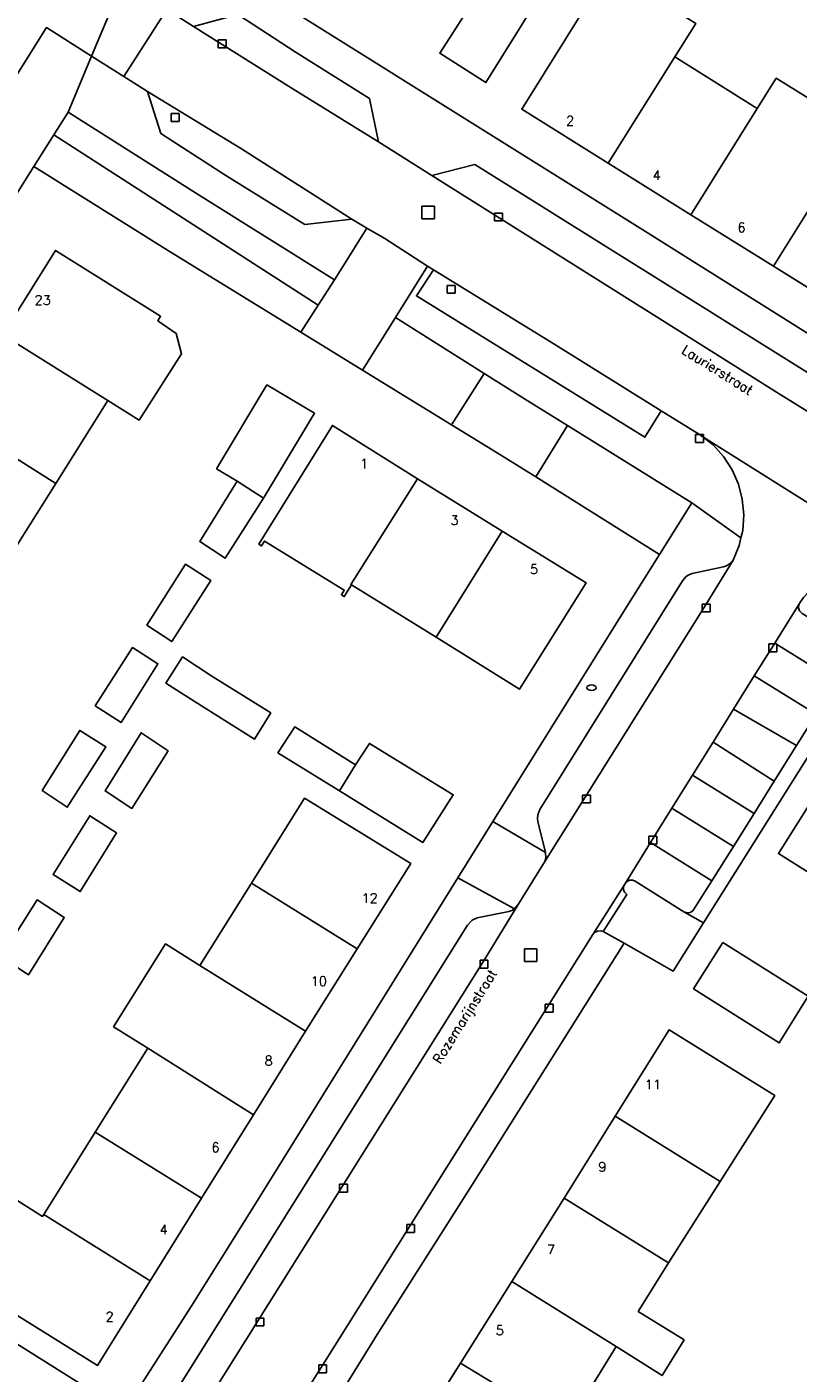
# Model space of a CAD drawing. Header units: metres. Extents: x 108000 to 109000, y 423000 to 423600.
# Tile 22 of 88: x 108142 to 108191, y 423301 to 423387. Entities that reach past the tile are written whole.
import ezdxf

# ---------------------------------------------------------------- set-up
doc = ezdxf.new("R2010")
doc.units = ezdxf.units.M
doc.header["$MEASUREMENT"] = 0
for name, color, linetype in [('brandkraan _ -put', 10, 'Continuous'), ('Erf', 10, 'Continuous'), ('Huisnummers', 10, 'Continuous'), ('inspectie- _rioolput', 10, 'Continuous'), ('kolk', 10, 'Continuous'), ('Openbare_ruimtenaam', 10, 'Continuous'), ('pand', 10, 'Continuous'), ('Parkeervlak', 10, 'Continuous'), ('rijbaan lokale weg', 10, 'Continuous'), ('Voetpad', 10, 'Continuous'), ('Wegmarkering', 10, 'Continuous')]:
    doc.layers.add(name, color=color, linetype=linetype)
doc.styles.get("Standard").update_dxf_attribs({"font": 'txt.shx'})

msp = doc.modelspace()

# ---------------------------------------------------------------- linework, layer by layer
at = {"layer": 'brandkraan _ -put', "color": 5}
msp.add_ellipse((108178.211, 423344.635), major_axis=(0.3, 0), ratio=0.583333, dxfattribs=at)
at = {"layer": 'Erf', "color": 52, "true_color": 0xd2d200}
for p, q in [((108144.13, 423379.671), (108142.862, 423377.659)), ((108144.13, 423379.671), (108160.889, 423368.881)), ((108159.774, 423367.155), (108160.889, 423368.881)), ((108163.701, 423364.747), (108159.774, 423367.155)), ((108163.701, 423364.747), (108169.33, 423361.295)), ((108171.412, 423364.537), (108169.33, 423361.295)), ((108174.672, 423357.985), (108176.687, 423361.239)), ((108174.672, 423357.985), (108182.511, 423353.069))]:
    msp.add_line(p, q, dxfattribs=at)
for points in [[(108150.132, 423393.246), (108181.468, 423373.637), (108246.301, 423332.941), (108246.792, 423333.716), (108249.478, 423332), (108252.205, 423330.288), (108257.373, 423327.042), (108262.667, 423323.717), (108267.923, 423320.416), (108270.906, 423318.543), (108273.126, 423317.166)], [(108174.769, 423388.201), (108171.517, 423382.975), (108168.592, 423384.839), (108171.904, 423390.006), (108174.769, 423388.201)], [(108183.49, 423384.608), (108188.716, 423381.326), (108189.919, 423383.253), (108195.148, 423380.008), (108200.392, 423376.753), (108205.664, 423373.48), (108204.401, 423371.445), (108209.888, 423367.983), (108205.719, 423361.383), (108200.23, 423364.802), (108194.998, 423368.062), (108189.741, 423371.336), (108184.513, 423374.593), (108179.272, 423377.864), (108173.786, 423381.288), (108177.995, 423388.032), (108179.319, 423390.153), (108184.833, 423386.711), (108183.49, 423384.608)], [(108160.889, 423368.881), (108161.925, 423370.485), (108153.33, 423375.838), (108145.033, 423381.103), (108144.13, 423379.671)], [(108142.862, 423377.659), (108121.255, 423343.222), (108120.843, 423342.565), (108118.181, 423338.282), (108117.828, 423337.708), (108116.323, 423335.262), (108100.163, 423309.627), (108096.631, 423304.024), (108101.585, 423300.948), (108103.181, 423303.486), (108101.57, 423304.522), (108104.996, 423309.942), (108108.323, 423315.207), (108111.581, 423320.38), (108114.902, 423325.655), (108118.247, 423330.94), (108121.618, 423336.238), (108128.243, 423332.127), (108124.899, 423326.751), (108121.599, 423321.469), (108118.268, 423316.187), (108115.022, 423311.04), (108111.682, 423305.781), (108108.134, 423300.201)], [(108142.862, 423377.659), (108151.5, 423372.256), (108159.774, 423367.155)], [(108140.886, 423366.983), (108144.237, 423372.343), (108150.892, 423368.173), (108150.714, 423367.888), (108151.884, 423367.081), (108152.226, 423365.794), (108149.544, 423361.588), (108147.557, 423362.842), (108144.259, 423357.578), (108140.964, 423352.332), (108137.636, 423347.035), (108134.359, 423341.852), (108130.904, 423336.398), (108124.278, 423340.568), (108127.724, 423346.031), (108130.988, 423351.206), (108134.315, 423356.501), (108137.608, 423361.753), (108140.886, 423366.983)], [(108171.412, 423364.537), (108165.775, 423368.089), (108163.701, 423364.747)], [(108176.687, 423361.239), (108174.131, 423362.824), (108171.412, 423364.537)], [(108157.414, 423356.652), (108154.984, 423352.841), (108153.382, 423353.891), (108155.758, 423357.711), (108154.445, 423358.509), (108157.637, 423363.824), (108160.651, 423362.021), (108157.414, 423356.652)], [(108168.353, 423347.831), (108162.988, 423351.153), (108162.533, 423350.412), (108162.354, 423350.522), (108162.534, 423350.822), (108157.478, 423353.92), (108157.295, 423353.622), (108157.125, 423353.727), (108161.785, 423361.251), (108167.172, 423357.876), (108172.537, 423354.559), (108177.871, 423351.285), (108173.643, 423344.536), (108168.353, 423347.831)], [(108169.33, 423361.295), (108172.24, 423359.51), (108174.672, 423357.985)], [(108182.511, 423353.069), (108184.577, 423356.347), (108176.687, 423361.239)], [(108148.991, 423299.421), (108152.824, 423305.415), (108156.725, 423311.642), (108169.743, 423332.581), (108171.965, 423336.155), (108180.23, 423349.449), (108182.511, 423353.069)], [(108152.481, 423352.457), (108154.079, 423351.424), (108151.605, 423347.553), (108150.024, 423348.593), (108152.481, 423352.457)], [(108149.117, 423347.174), (108150.722, 423346.151), (108148.398, 423342.431), (108146.756, 423343.486), (108149.117, 423347.174)], [(108151.226, 423344.926), (108152.28, 423346.58), (108154.143, 423345.374), (108157.873, 423343.037), (108156.838, 423341.365), (108153.078, 423343.731), (108151.226, 423344.926)], [(108194.977, 423345.114), (108185.316, 423329.741), (108183.391, 423326.679), (108180.288, 423328.452), (108170.649, 423313.132), (108164.735, 423303.814), (108158.727, 423294.125)], [(108147.424, 423340.886), (108144.98, 423337.055), (108143.398, 423338.12), (108145.767, 423341.922), (108147.424, 423340.886)], [(108163.245, 423339.755), (108164.132, 423341.099), (108169.444, 423337.846), (108167.522, 423334.83), (108162.236, 423338.095), (108158.33, 423340.508), (108159.395, 423342.151), (108163.245, 423339.755)], [(108147.374, 423338.09), (108149.663, 423341.781), (108151.365, 423340.626), (108149.081, 423336.989), (108147.374, 423338.09)], [(108206.084, 423324.038), (108200.726, 423327.407), (108195.488, 423330.704), (108190.057, 423334.124), (108194.256, 423340.754), (108199.713, 423337.324), (108204.951, 423334.038), (108210.272, 423330.703), (108213.207, 423328.864), (108209.748, 423323.369), (108209.011, 423322.198), (108206.084, 423324.038)], [(108156.656, 423332.256), (108160.009, 423337.626), (108166.754, 423333.486), (108163.354, 423328.081), (108160.081, 423322.866), (108156.787, 423317.577), (108153.496, 423312.293), (108150.226, 423307.044), (108146.885, 423301.681), (108140.14, 423305.881), (108138.189, 423307.178), (108141.387, 423312.406), (108143.415, 423311.133), (108143.491, 423311.255), (108146.755, 423316.481), (108150.089, 423321.786), (108147.914, 423323.153), (108151.211, 423328.399), (108153.386, 423327.032), (108156.656, 423332.256)], [(108144.079, 423332.8), (108146.399, 423336.522), (108148.107, 423335.428), (108145.804, 423331.71), (108144.079, 423332.8)], [(108140.785, 423327.577), (108143.066, 423331.189), (108144.788, 423330.073), (108142.527, 423326.44), (108140.785, 423327.577)], [(108186.539, 423328.48), (108191.941, 423325.078), (108190.108, 423322.122), (108184.676, 423325.553), (108186.539, 423328.48)], [(108184.081, 423303.311), (108182.681, 423301.051), (108179.784, 423302.889), (108176.617, 423297.772), (108173.377, 423292.555), (108169.993, 423287.107), (108172.361, 423285.627), (108170.701, 423282.902), (108163.713, 423287.192), (108165.404, 423289.946), (108163.213, 423291.335), (108166.672, 423296.729), (108169.915, 423301.825), (108173.165, 423307.008), (108176.477, 423312.294), (108179.718, 423317.491), (108183.139, 423322.955), (108189.824, 423318.785), (108186.369, 423313.351), (108183.094, 423308.181), (108181.177, 423305.115), (108184.081, 423303.311)], [(108140.625, 423303.769), (108146.057, 423300.367), (108144.335, 423297.634), (108140.394, 423300), (108138.881, 423300.962), (108140.625, 423303.769)]]:
    msp.add_lwpolyline(points, dxfattribs=at)
at = {"layer": 'inspectie- _rioolput', "color": 30}
for p, q in [((108168.26, 423375.14), (108167.46, 423375.14)), ((108167.46, 423375.14), (108167.46, 423374.34)), ((108167.46, 423374.34), (108168.26, 423374.34)), ((108168.26, 423374.34), (108168.26, 423375.14)), ((108174.755, 423328.093), (108173.955, 423328.093)), ((108173.955, 423328.093), (108173.955, 423327.293)), ((108174.755, 423327.293), (108174.755, 423328.093)), ((108173.955, 423327.293), (108174.755, 423327.293))]:
    msp.add_line(p, q, dxfattribs=at)
at = {"layer": 'kolk', "color": 30, "true_color": 0xf07a00}
for p, q in [((108154.553, 423385.185), (108154.553, 423385.685)), ((108154.553, 423385.685), (108155.053, 423385.685)), ((108155.053, 423385.685), (108155.053, 423385.185)), ((108155.053, 423385.185), (108154.553, 423385.185)), ((108151.573, 423380.507), (108151.573, 423381.007)), ((108151.573, 423381.007), (108152.073, 423381.007)), ((108152.073, 423380.507), (108151.573, 423380.507)), ((108152.073, 423381.007), (108152.073, 423380.507)), ((108172.07, 423374.21), (108172.07, 423374.71)), ((108172.07, 423374.71), (108172.57, 423374.71)), ((108172.57, 423374.71), (108172.57, 423374.21)), ((108172.57, 423374.21), (108172.07, 423374.21)), ((108169.06, 423369.623), (108169.06, 423370.123)), ((108169.06, 423370.123), (108169.56, 423370.123)), ((108169.56, 423370.123), (108169.56, 423369.623)), ((108169.56, 423369.623), (108169.06, 423369.623)), ((108184.808, 423360.175), (108184.808, 423360.675)), ((108184.808, 423360.675), (108185.308, 423360.675)), ((108185.308, 423360.675), (108185.308, 423360.175)), ((108185.308, 423360.175), (108184.808, 423360.175)), ((108185.223, 423349.432), (108185.223, 423349.932)), ((108185.223, 423349.932), (108185.723, 423349.932)), ((108185.723, 423349.932), (108185.723, 423349.432)), ((108185.723, 423349.432), (108185.223, 423349.432)), ((108189.448, 423346.912), (108189.448, 423347.412)), ((108189.448, 423347.412), (108189.948, 423347.412)), ((108189.948, 423347.412), (108189.948, 423346.912)), ((108189.948, 423346.912), (108189.448, 423346.912)), ((108177.644, 423337.328), (108177.644, 423337.828)), ((108177.644, 423337.828), (108178.144, 423337.828)), ((108178.144, 423337.828), (108178.144, 423337.328)), ((108178.144, 423337.328), (108177.644, 423337.328)), ((108181.845, 423334.717), (108181.845, 423335.217)), ((108181.845, 423335.217), (108182.345, 423335.217)), ((108182.345, 423335.217), (108182.345, 423334.717)), ((108182.345, 423334.717), (108181.845, 423334.717)), ((108171.148, 423326.871), (108171.148, 423327.371)), ((108171.148, 423327.371), (108171.648, 423327.371)), ((108171.648, 423326.871), (108171.148, 423326.871)), ((108171.648, 423327.371), (108171.648, 423326.871)), ((108175.271, 423324.076), (108175.271, 423324.576)), ((108175.271, 423324.576), (108175.771, 423324.576)), ((108175.771, 423324.076), (108175.271, 423324.076)), ((108175.771, 423324.576), (108175.771, 423324.076)), ((108162.233, 423312.666), (108162.233, 423313.166)), ((108162.233, 423313.166), (108162.733, 423313.166)), ((108162.733, 423313.166), (108162.733, 423312.666)), ((108162.733, 423312.666), (108162.233, 423312.666)), ((108166.5, 423310.11), (108166.5, 423310.61)), ((108166.5, 423310.61), (108167, 423310.61)), ((108167, 423310.61), (108167, 423310.11)), ((108167, 423310.11), (108166.5, 423310.11)), ((108156.946, 423304.193), (108156.946, 423304.693)), ((108156.946, 423304.693), (108157.446, 423304.693)), ((108157.446, 423304.693), (108157.446, 423304.193)), ((108157.446, 423304.193), (108156.946, 423304.193)), ((108160.921, 423301.228), (108160.921, 423301.728)), ((108160.921, 423301.728), (108161.421, 423301.728)), ((108161.421, 423301.228), (108160.921, 423301.228)), ((108161.421, 423301.728), (108161.421, 423301.228))]:
    msp.add_line(p, q, dxfattribs=at)
at = {"layer": 'pand', "color": 1}
for p, q in [((108179.272, 423377.864), (108183.49, 423384.608)), ((108188.716, 423381.326), (108183.49, 423384.608)), ((108188.716, 423381.326), (108184.513, 423374.593)), ((108189.741, 423371.336), (108195.148, 423380.008)), ((108179.272, 423377.864), (108184.513, 423374.593)), ((108184.513, 423374.593), (108189.741, 423371.336)), ((108189.741, 423371.336), (108194.998, 423368.062)), ((108147.557, 423362.842), (108140.886, 423366.983)), ((108144.259, 423357.578), (108147.557, 423362.842)), ((108137.608, 423361.753), (108144.259, 423357.578)), ((108140.964, 423352.332), (108144.259, 423357.578)), ((108157.414, 423356.652), (108155.758, 423357.711)), ((108172.537, 423354.559), (108167.172, 423357.876)), ((108172.537, 423354.559), (108168.353, 423347.831)), ((108162.988, 423351.153), (108168.353, 423347.831)), ((108162.236, 423338.095), (108163.245, 423339.755)), ((108156.656, 423332.256), (108153.386, 423327.032)), ((108156.656, 423332.256), (108163.354, 423328.081)), ((108160.081, 423322.866), (108163.354, 423328.081)), ((108153.386, 423327.032), (108160.081, 423322.866)), ((108156.787, 423317.577), (108160.081, 423322.866)), ((108150.089, 423321.786), (108146.755, 423316.481)), ((108156.787, 423317.577), (108150.089, 423321.786)), ((108153.496, 423312.293), (108156.787, 423317.577)), ((108179.718, 423317.491), (108176.477, 423312.294)), ((108179.718, 423317.491), (108186.369, 423313.351)), ((108146.755, 423316.481), (108143.491, 423311.255)), ((108146.755, 423316.481), (108153.496, 423312.293)), ((108183.094, 423308.181), (108186.369, 423313.351)), ((108150.226, 423307.044), (108153.496, 423312.293)), ((108176.477, 423312.294), (108173.165, 423307.008)), ((108176.477, 423312.294), (108183.094, 423308.181)), ((108143.491, 423311.255), (108150.226, 423307.044)), ((108173.165, 423307.008), (108169.915, 423301.825)), ((108173.165, 423307.008), (108179.784, 423302.889)), ((108176.617, 423297.772), (108179.784, 423302.889)), ((108169.915, 423301.825), (108166.672, 423296.729)), ((108169.915, 423301.825), (108176.617, 423297.772))]:
    msp.add_line(p, q, dxfattribs=at)
for points in [[(108168.592, 423384.839), (108171.517, 423382.975), (108174.769, 423388.201), (108171.904, 423390.006), (108168.592, 423384.839)], [(108183.49, 423384.608), (108184.833, 423386.711), (108179.319, 423390.153), (108177.995, 423388.032), (108173.786, 423381.288), (108179.272, 423377.864)], [(108195.148, 423380.008), (108189.919, 423383.253), (108188.716, 423381.326)], [(108147.557, 423362.842), (108149.544, 423361.588), (108152.226, 423365.794), (108151.884, 423367.081), (108150.714, 423367.888), (108150.892, 423368.173), (108144.237, 423372.343), (108140.886, 423366.983)], [(108157.414, 423356.652), (108160.651, 423362.021), (108157.637, 423363.824), (108154.445, 423358.509), (108155.758, 423357.711)], [(108167.172, 423357.876), (108161.785, 423361.251), (108157.125, 423353.727), (108157.295, 423353.622), (108157.478, 423353.92), (108162.534, 423350.822), (108162.354, 423350.522), (108162.533, 423350.412), (108162.988, 423351.153)], [(108155.758, 423357.711), (108153.382, 423353.891), (108154.984, 423352.841), (108157.414, 423356.652)], [(108162.988, 423351.153), (108162.957, 423351.172), (108167.172, 423357.876)], [(108168.353, 423347.831), (108173.643, 423344.536), (108177.871, 423351.285), (108172.537, 423354.559)], [(108151.605, 423347.553), (108154.079, 423351.424), (108152.481, 423352.457), (108150.024, 423348.593), (108151.605, 423347.553)], [(108148.398, 423342.431), (108150.722, 423346.151), (108149.117, 423347.174), (108146.756, 423343.486), (108148.398, 423342.431)], [(108154.143, 423345.374), (108152.28, 423346.58), (108151.226, 423344.926), (108153.078, 423343.731), (108156.838, 423341.365), (108157.873, 423343.037), (108154.143, 423345.374)], [(108143.398, 423338.12), (108144.98, 423337.055), (108147.424, 423340.886), (108145.767, 423341.922), (108143.398, 423338.12)], [(108163.245, 423339.755), (108159.395, 423342.151), (108158.33, 423340.508), (108162.236, 423338.095)], [(108151.365, 423340.626), (108149.663, 423341.781), (108147.374, 423338.09), (108149.081, 423336.989), (108151.365, 423340.626)], [(108162.236, 423338.095), (108167.522, 423334.83), (108169.444, 423337.846), (108164.132, 423341.099), (108163.245, 423339.755)], [(108199.713, 423337.324), (108194.256, 423340.754), (108190.057, 423334.124), (108195.488, 423330.704)], [(108163.354, 423328.081), (108166.754, 423333.486), (108160.009, 423337.626), (108156.656, 423332.256)], [(108148.107, 423335.428), (108146.399, 423336.522), (108144.079, 423332.8), (108145.804, 423331.71), (108148.107, 423335.428)], [(108144.788, 423330.073), (108143.066, 423331.189), (108140.785, 423327.577), (108142.527, 423326.44), (108144.788, 423330.073)], [(108153.386, 423327.032), (108151.211, 423328.399), (108147.914, 423323.153), (108150.089, 423321.786)], [(108186.539, 423328.48), (108184.676, 423325.553), (108190.108, 423322.122), (108191.941, 423325.078), (108186.539, 423328.48)], [(108186.369, 423313.351), (108189.824, 423318.785), (108183.139, 423322.955), (108179.718, 423317.491)], [(108143.491, 423311.255), (108143.415, 423311.133), (108141.387, 423312.406), (108138.189, 423307.178), (108140.14, 423305.881), (108146.885, 423301.681), (108150.226, 423307.044)], [(108179.784, 423302.889), (108182.681, 423301.051), (108184.081, 423303.311), (108181.177, 423305.115), (108183.094, 423308.181)], [(108144.335, 423297.634), (108146.057, 423300.367), (108140.625, 423303.769), (108138.881, 423300.962), (108140.394, 423300), (108144.335, 423297.634)]]:
    msp.add_lwpolyline(points, dxfattribs=at)
at = {"layer": 'Parkeervlak', "color": 255}
for p, q in [((108189.824, 423347.459), (108188.526, 423345.38)), ((108193.747, 423345.026), (108189.824, 423347.459)), ((108188.526, 423345.38), (108187.215, 423343.279)), ((108192.448, 423342.951), (108188.526, 423345.38)), ((108187.215, 423343.279), (108185.912, 423341.192)), ((108191.203, 423340.963), (108187.215, 423343.279)), ((108191.203, 423340.963), (108192.448, 423342.951)), ((108185.912, 423341.192), (108184.602, 423339.094)), ((108185.912, 423341.192), (108189.798, 423338.718)), ((108189.798, 423338.718), (108191.203, 423340.963)), ((108184.602, 423339.094), (108183.299, 423337.005)), ((108184.602, 423339.094), (108188.516, 423336.67)), ((108188.516, 423336.67), (108189.798, 423338.718)), ((108183.299, 423337.005), (108181.942, 423334.831)), ((108183.299, 423337.005), (108187.205, 423334.576)), ((108187.205, 423334.576), (108188.516, 423336.67)), ((108181.942, 423334.831), (108185.844, 423332.402)), ((108185.844, 423332.402), (108187.205, 423334.576))]:
    msp.add_line(p, q, dxfattribs=at)
for points in [[(108152.988, 423386.528), (108159.165, 423382.653), (108164.716, 423379.223), (108164.139, 423381.96), (108159.483, 423384.889), (108155.782, 423387.285), (108152.988, 423386.528)], [(108150.058, 423382.405), (108150.903, 423379.758), (108155.022, 423377.096), (108160.035, 423373.991), (108163.01, 423374.331), (108156.027, 423378.768), (108150.058, 423382.405)], [(108168.089, 423377.093), (108190.114, 423363.251), (108202.051, 423355.858), (108201.086, 423358.861), (108170.824, 423377.79), (108168.089, 423377.093)], [(108182.617, 423362.176), (108175.723, 423366.494), (108168.191, 423371.114), (108167.109, 423369.456), (108181.588, 423360.506), (108182.617, 423362.176)], [(108187.189, 423352.722), (108186.959, 423352.473), (108186.775, 423352.359), (108186.571, 423352.286), (108184.59, 423351.874), (108184.386, 423351.794), (108184.202, 423351.673), (108183.97, 423351.405), (108174.931, 423336.921), (108174.806, 423336.588), (108174.782, 423336.352), (108174.799, 423336.16), (108175.303, 423334.198), (108175.305, 423333.828), (108175.258, 423333.628), (108185.473, 423349.932), (108187.189, 423352.722)], [(108193.747, 423345.026), (108194.817, 423346.736), (108194.851, 423346.876), (108194.845, 423347.093), (108194.772, 423347.297), (108194.675, 423347.433), (108191.561, 423349.335), (108191.401, 423349.501), (108191.336, 423349.694), (108191.348, 423349.902), (108189.824, 423347.459)], [(108181.942, 423334.831), (108180.314, 423332.194), (108180.424, 423332.339), (108180.615, 423332.431), (108180.826, 423332.436), (108180.976, 423332.383), (108184.07, 423330.44), (108184.261, 423330.378), (108184.46, 423330.4), (108184.634, 423330.501), (108185.844, 423332.402)], [(108173.563, 423330.905), (108173.322, 423330.627), (108173.153, 423330.521), (108172.965, 423330.454), (108170.963, 423330.054), (108170.65, 423329.896), (108170.357, 423329.583), (108151.758, 423299.868), (108151.611, 423299.543), (108151.573, 423299.307), (108151.579, 423299.106), (108152.047, 423296.814), (108151.985, 423296.417), (108171.398, 423327.371), (108173.563, 423330.905)]]:
    msp.add_lwpolyline(points, dxfattribs=at)
at = {"layer": 'rijbaan lokale weg', "color": 255}
for p, q in [((108148.504, 423389.37), (108146.522, 423384.649)), ((108148.565, 423383.353), (108151.294, 423387.601)), ((108146.522, 423384.649), (108148.565, 423383.353)), ((108199.33, 423351.676), (108185.214, 423360.579))]:
    msp.add_line(p, q, dxfattribs=at)
for points in [[(108250.398, 423325.543), (108250.07, 423325.749), (108244.934, 423328.938), (108244.107, 423329.452), (108238.699, 423332.877), (108218.525, 423345.476), (108207.184, 423352.664), (108202.051, 423355.858), (108190.114, 423363.251), (108168.089, 423377.093), (108164.716, 423379.223), (108159.165, 423382.653), (108152.988, 423386.528), (108151.294, 423387.601)], [(108140.494, 423381.431), (108143.671, 423386.458), (108146.522, 423384.649)], [(108148.565, 423383.353), (108150.058, 423382.405), (108156.027, 423378.768), (108163.01, 423374.331), (108163.978, 423373.755), (108165.099, 423373.089), (108167.815, 423371.344), (108168.191, 423371.114), (108175.723, 423366.494), (108182.617, 423362.176), (108185.058, 423360.675), (108185.214, 423360.579)], [(108185.214, 423360.579), (108185.915, 423360.013), (108186.582, 423359.279), (108187.122, 423358.448), (108187.522, 423357.54), (108187.771, 423356.58), (108187.862, 423355.593), (108187.794, 423354.604), (108187.681, 423354.121), (108187.568, 423353.638), (108187.189, 423352.722), (108185.473, 423349.932), (108175.258, 423333.628), (108175.151, 423333.457), (108173.563, 423330.905), (108171.398, 423327.371), (108151.985, 423296.417)], [(108144.313, 423274.851), (108152.398, 423287.734), (108155.19, 423292.184), (108157.322, 423295.6), (108161.171, 423301.728), (108166.75, 423310.61), (108175.521, 423324.576), (108178.293, 423328.989), (108180.314, 423332.194), (108181.942, 423334.831), (108183.299, 423337.005), (108184.602, 423339.094), (108185.912, 423341.192), (108187.215, 423343.279), (108188.526, 423345.38), (108189.824, 423347.459), (108191.348, 423349.902)]]:
    msp.add_lwpolyline(points, dxfattribs=at)
at = {"layer": 'Voetpad', "color": 255}
for p, q in [((108145.033, 423381.103), (108146.522, 423384.649)), ((108161.925, 423370.485), (108163.978, 423373.755)), ((108165.775, 423368.089), (108167.815, 423371.344)), ((108187.681, 423354.121), (108184.577, 423356.347)), ((108171.965, 423336.155), (108169.743, 423332.581)), ((108175.303, 423334.198), (108171.965, 423336.155)), ((108169.743, 423332.581), (108173.322, 423330.627)), ((108180.314, 423332.194), (108178.293, 423328.989)), ((108185.316, 423329.741), (108184.07, 423330.44)), ((108178.959, 423329.189), (108180.288, 423328.452))]:
    msp.add_line(p, q, dxfattribs=at)
for points in [[(108279.435, 423313.251), (108277.726, 423310.591), (108271.506, 423314.522), (108266.35, 423317.78), (108261.039, 423321.136), (108255.798, 423324.448), (108250.649, 423327.702), (108245.524, 423330.941), (108246.677, 423332.703), (108246.301, 423332.941), (108181.468, 423373.637), (108150.132, 423393.246)], [(108155.782, 423387.285), (108159.483, 423384.889), (108164.139, 423381.96), (108164.716, 423379.223), (108168.089, 423377.093), (108170.824, 423377.79), (108201.086, 423358.861)], [(108146.522, 423384.649), (108143.671, 423386.458), (108140.494, 423381.431), (108139.443, 423379.768), (108140.02, 423376.941), (108130.795, 423362.337), (108120.772, 423346.271), (108118.066, 423345.634), (108117.907, 423345.379)], [(108163.978, 423373.755), (108163.01, 423374.331), (108160.035, 423373.991), (108155.022, 423377.096), (108150.903, 423379.758), (108150.058, 423382.405), (108148.565, 423383.353), (108146.522, 423384.649)], [(108121.255, 423343.222), (108142.862, 423377.659), (108144.13, 423379.671), (108145.033, 423381.103)], [(108145.033, 423381.103), (108153.33, 423375.838), (108161.925, 423370.485)], [(108167.815, 423371.344), (108165.099, 423373.089), (108163.978, 423373.755)], [(108187.681, 423354.121), (108187.794, 423354.604), (108187.862, 423355.593), (108187.771, 423356.58), (108187.522, 423357.54), (108187.122, 423358.448), (108186.582, 423359.279), (108185.915, 423360.013), (108185.214, 423360.579), (108185.058, 423360.675), (108182.617, 423362.176), (108181.588, 423360.506), (108167.109, 423369.456), (108168.191, 423371.114), (108167.815, 423371.344)], [(108161.925, 423370.485), (108160.889, 423368.881), (108159.774, 423367.155), (108163.701, 423364.747), (108165.775, 423368.089)], [(108165.775, 423368.089), (108171.412, 423364.537), (108174.131, 423362.824), (108176.687, 423361.239), (108184.577, 423356.347)], [(108184.577, 423356.347), (108182.511, 423353.069), (108180.23, 423349.449), (108171.965, 423336.155)], [(108175.303, 423334.198), (108174.799, 423336.16), (108174.782, 423336.352), (108174.806, 423336.588), (108174.931, 423336.921), (108183.97, 423351.405), (108184.202, 423351.673), (108184.386, 423351.794), (108184.59, 423351.874), (108186.571, 423352.286), (108186.775, 423352.359), (108186.959, 423352.473), (108187.189, 423352.722), (108187.568, 423353.638), (108187.681, 423354.121)], [(108192.645, 423351.313), (108192.278, 423351.03), (108191.653, 423350.347), (108191.456, 423350.074), (108191.348, 423349.902), (108191.336, 423349.694), (108191.401, 423349.501), (108191.561, 423349.335), (108194.675, 423347.433), (108194.772, 423347.297), (108194.845, 423347.093), (108194.851, 423346.876), (108194.817, 423346.736), (108193.747, 423345.026), (108192.448, 423342.951), (108191.203, 423340.963), (108189.798, 423338.718), (108188.516, 423336.67), (108187.205, 423334.576), (108185.844, 423332.402), (108184.634, 423330.501), (108184.46, 423330.4), (108184.261, 423330.378), (108184.07, 423330.44)], [(108185.316, 423329.741), (108194.977, 423345.114), (108197.111, 423348.51)], [(108173.322, 423330.627), (108173.563, 423330.905), (108175.151, 423333.457), (108175.258, 423333.628), (108175.305, 423333.828), (108175.303, 423334.198)], [(108169.743, 423332.581), (108156.725, 423311.642), (108152.824, 423305.415), (108148.991, 423299.421), (108148.74, 423299.018)], [(108180.314, 423332.194), (108180.233, 423332.028), (108180.239, 423331.817), (108180.3, 423331.67), (108180.441, 423331.52), (108178.959, 423329.189)], [(108184.07, 423330.44), (108180.976, 423332.383), (108180.826, 423332.436), (108180.615, 423332.431), (108180.424, 423332.339), (108180.314, 423332.194)], [(108151.985, 423296.417), (108152.047, 423296.814), (108151.579, 423299.106), (108151.573, 423299.307), (108151.611, 423299.543), (108151.758, 423299.868), (108170.357, 423329.583), (108170.65, 423329.896), (108170.963, 423330.054), (108172.965, 423330.454), (108173.153, 423330.521), (108173.322, 423330.627)], [(108178.959, 423329.189), (108178.801, 423329.234), (108178.585, 423329.214), (108178.438, 423329.142), (108178.293, 423328.989)], [(108180.288, 423328.452), (108183.391, 423326.679), (108185.316, 423329.741)], [(108178.293, 423328.989), (108175.521, 423324.576), (108166.75, 423310.61), (108161.171, 423301.728), (108157.322, 423295.6)], [(108158.727, 423294.125), (108164.735, 423303.814), (108170.649, 423313.132), (108180.288, 423328.452)]]:
    msp.add_lwpolyline(points, dxfattribs=at)
at = {"layer": 'Wegmarkering', "color": 255}
msp.add_line((108175.151, 423333.457), (108175.258, 423333.628), dxfattribs=at)

# ---------------------------------------------------------------- texts
at = {"layer": 'Huisnummers', "color": 255}
for s, p in [('2', (108176.598, 423380.264)), ('4', (108182.09, 423376.804)), ('6', (108187.461, 423373.492)), ('23', (108142.903, 423368.891)), ('1', (108163.539, 423358.532)), ('3', (108169.266, 423354.954)), ('5', (108174.31, 423351.849)), ('12', (108163.633, 423331.001)), ('10', (108160.408, 423325.743)), ('8', (108157.489, 423320.7)), ('11', (108181.59, 423319.191)), ('6', (108154.119, 423315.206)), ('9', (108178.641, 423313.971)), ('4', (108150.834, 423310.007)), ('7', (108175.387, 423308.741)), ('2', (108147.405, 423304.482)), ('5', (108172.142, 423303.617))]:
    msp.add_text(s, height=0.6, dxfattribs=at).set_placement(p)
at = {"layer": 'Openbare_ruimtenaam', "color": 255}
for s, rotation, p in [('Laurierstraat', 327.9, (108183.862, 423365.877)), ('Rozemarijnstraat', 58, (108168.62, 423320.751))]:
    msp.add_text(s, height=0.6, rotation=rotation, dxfattribs=at).set_placement(p)

doc.saveas('drawing.dxf')
